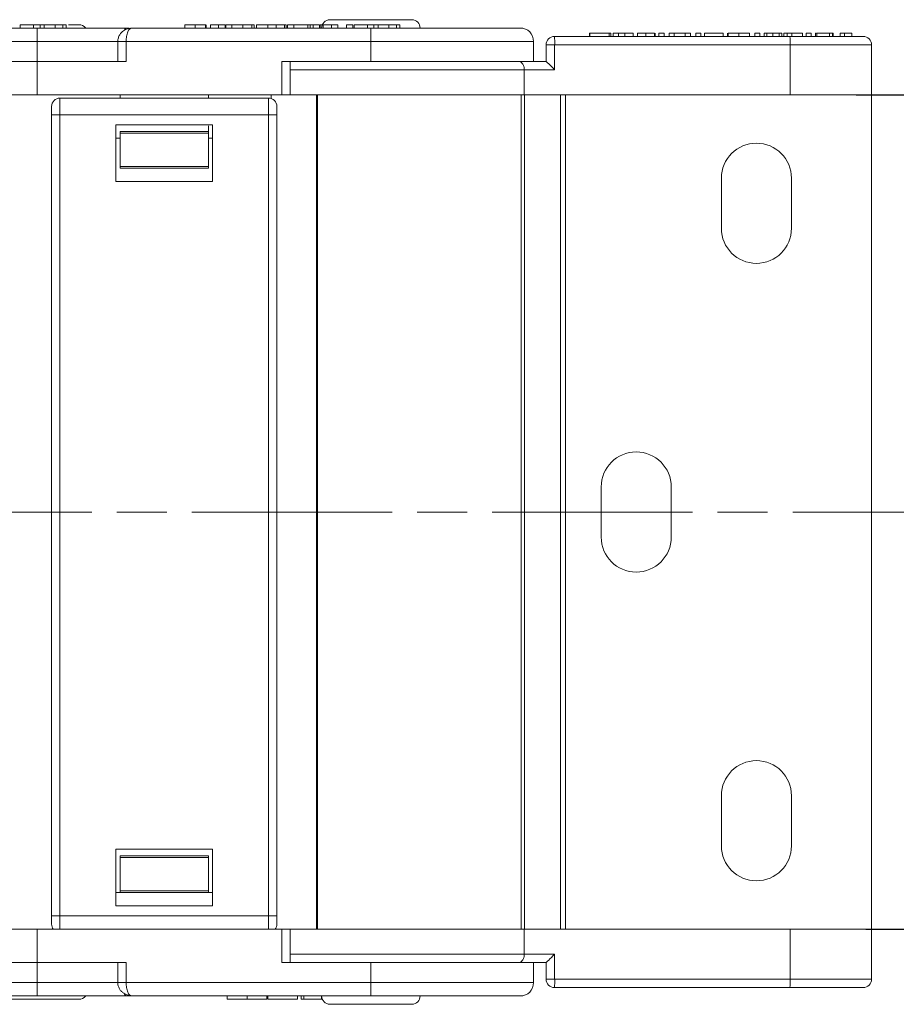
# Model space of a CAD drawing. Header units: millimetres. Extents: x 3455 to 3957, y 2 to 354.
# Tile 8 of 33: x 3829 to 3881, y 84 to 143. Entities that reach past the tile are written whole.
import ezdxf

# ---------------------------------------------------------------- set-up
doc = ezdxf.new("R2010")
doc.units = ezdxf.units.MM
doc.linetypes.add('ACAD_ISO08W100', pattern=[36, 24, -3, 6, -3])
doc.linetypes.add('CENTER', pattern=[0.6, 0.375, -0.075, 0.075, -0.075])
doc.layers.add('中心线', color=1, linetype='CENTER', lineweight=25)
doc.styles.get("Standard").update_dxf_attribs({"font": '仿宋_GB2312.ttf', "width": 0.8})
doc.dimstyles.new('ISO-15', dxfattribs={"dimtxt": 5, "dimasz": 5, "dimexe": 2.5, "dimexo": 0.625, "dimgap": 2.5, "dimtad": 1, "dimdsep": 46, "dimtxsty": 'Standard', "dimcen": 2.5, "dimadec": 0, "dimazin": 0, "dimtfac": 1, "dimtmove": 0, "dimatfit": 3, "dimfxl": 0, "dimarcsym": 0})

# ---------------------------------------------------------------- blocks, each defined once
blk = doc.blocks.new('*D397')
at = {"color": 0, "lineweight": -2}
for p, q in [((3878.649, 138.968), (3904.666, 138.968)), ((3902.166, 133.968), (3902.166, 93.968)), ((3879.239, 88.968), (3904.666, 88.968))]:
    blk.add_line(p, q, dxfattribs=at)
at = {"color": 0, "lineweight": 9}
for points in [[(3901.333, 133.968), (3903, 133.968), (3902.166, 138.968)], [(3901.333, 93.968), (3903, 93.968), (3902.166, 88.968)]]:
    blk.add_solid(points, dxfattribs=at)
at = {"layer": 'Defpoints', "color": 0, "lineweight": 9}
for p in [(3878.024, 138.968), (3878.614, 88.968), (3902.166, 88.968)]:
    blk.add_point(p, dxfattribs=at)
at = {"color": 0, "lineweight": 9, "insert": (3897.166, 113.968), "char_height": 5, "attachment_point": 5, "rotation": 90}
blk.add_mtext('50', dxfattribs=at)

msp = doc.modelspace()

# ---------------------------------------------------------------- linework, layer by layer
at = {"color": 7, "linetype": 'Continuous', "lineweight": 15}
for p, q in [((3829.579, 142.968), (3815.249, 142.968)), ((3828.574, 142.968), (3828.574, 143.168)), ((3829.369, 143.168), (3828.574, 143.168)), ((3829.754, 143.168), (3829.369, 143.168)), ((3829.369, 142.968), (3829.369, 143.168)), ((3829.579, 142.168), (3829.579, 142.968)), ((3829.754, 143.168), (3829.754, 142.968)), ((3830.01, 143.168), (3829.754, 143.168)), ((3830.01, 142.968), (3830.01, 143.168)), ((3830.663, 142.968), (3830.663, 143.168)), ((3831.119, 142.968), (3831.119, 143.168)), ((3831.317, 142.968), (3831.317, 143.168)), ((3835.249, 142.968), (3835.185, 142.939)), ((3849.579, 142.968), (3835.249, 142.968)), ((3838.43, 142.968), (3838.43, 143.168)), ((3839.048, 142.968), (3839.048, 143.168)), ((3839.668, 142.968), (3839.668, 143.168)), ((3839.69, 143.168), (3839.668, 143.168)), ((3839.712, 142.968), (3839.712, 143.168)), ((3839.967, 142.968), (3839.967, 143.168)), ((3840.454, 142.968), (3840.454, 143.168)), ((3840.454, 143.168), (3840.839, 143.168)), ((3840.839, 142.968), (3840.839, 143.168)), ((3840.88, 142.968), (3840.88, 143.168)), ((3841.248, 142.968), (3841.248, 143.168)), ((3841.716, 143.168), (3841.653, 143.168)), ((3841.903, 143.168), (3841.903, 142.968)), ((3842.439, 142.968), (3842.439, 143.168)), ((3842.581, 142.968), (3842.581, 143.168)), ((3842.734, 143.168), (3842.734, 142.968)), ((3842.734, 143.168), (3843.411, 143.168)), ((3843.411, 142.968), (3843.411, 143.168)), ((3844.34, 143.168), (3843.758, 143.168)), ((3843.896, 142.968), (3843.896, 143.168)), ((3844.5, 143.168), (3844.34, 143.168)), ((3844.401, 142.968), (3844.401, 143.168)), ((3844.5, 142.968), (3844.5, 143.168)), ((3844.579, 142.968), (3844.579, 143.168)), ((3844.964, 143.168), (3844.579, 143.168)), ((3844.964, 143.168), (3844.964, 142.968)), ((3845.81, 143.168), (3844.964, 143.168)), ((3845.81, 142.968), (3845.81, 143.168)), ((3845.938, 143.168), (3845.81, 143.168)), ((3845.938, 142.968), (3845.938, 143.168)), ((3846.116, 143.168), (3845.938, 143.168)), ((3846.116, 142.968), (3846.116, 143.168)), ((3846.501, 143.168), (3846.116, 143.168)), ((3846.501, 143.168), (3846.501, 142.968)), ((3846.547, 142.968), (3846.547, 143.168)), ((3846.73, 142.968), (3846.73, 143.168)), ((3847.218, 142.968), (3847.218, 143.168)), ((3847.218, 143.168), (3847.602, 143.168)), ((3847.602, 142.968), (3847.602, 143.168)), ((3848.114, 142.968), (3848.114, 143.168)), ((3848.499, 143.168), (3848.114, 143.168)), ((3848.499, 143.168), (3848.499, 142.968)), ((3848.574, 142.968), (3848.574, 143.168)), ((3849.369, 143.168), (3848.574, 143.168)), ((3849.369, 142.968), (3849.369, 143.168)), ((3849.754, 143.168), (3849.369, 143.168)), ((3849.579, 142.168), (3849.579, 142.968)), ((3849.754, 143.168), (3849.754, 142.968)), ((3850.01, 143.168), (3849.754, 143.168)), ((3850.01, 142.968), (3850.01, 143.168)), ((3850.663, 142.968), (3850.663, 143.168)), ((3851.119, 142.968), (3851.119, 143.168)), ((3851.317, 142.968), (3851.317, 143.168)), ((3860.579, 142.468), (3874.687, 142.468)), ((3862.682, 142.468), (3862.682, 142.668)), ((3862.707, 142.668), (3862.682, 142.668)), ((3863.861, 142.668), (3862.707, 142.668)), ((3862.707, 142.468), (3862.707, 142.668)), ((3863.861, 142.468), (3863.861, 142.668)), ((3863.964, 142.668), (3863.861, 142.668)), ((3863.964, 142.468), (3863.964, 142.668)), ((3864.092, 142.468), (3864.092, 142.668)), ((3864.41, 142.468), (3864.41, 142.668)), ((3864.787, 142.468), (3864.787, 142.668)), ((3864.787, 142.668), (3865.297, 142.668)), ((3865.297, 142.468), (3865.297, 142.668)), ((3865.553, 142.468), (3865.553, 142.668)), ((3866.054, 142.468), (3866.054, 142.668)), ((3866.579, 142.468), (3866.579, 142.668)), ((3866.605, 142.468), (3866.605, 142.668)), ((3866.835, 142.468), (3866.835, 142.668)), ((3867.143, 142.668), (3866.835, 142.668)), ((3867.143, 142.468), (3867.143, 142.668)), ((3867.451, 142.468), (3867.451, 142.668)), ((3867.758, 142.668), (3867.451, 142.668)), ((3868.411, 142.668), (3867.758, 142.668)), ((3867.758, 142.468), (3867.758, 142.668)), ((3868.411, 142.468), (3868.411, 142.668)), ((3868.733, 142.668), (3868.411, 142.668)), ((3868.733, 142.468), (3868.733, 142.668)), ((3869.041, 142.468), (3869.041, 142.668)), ((3869.348, 142.668), (3869.041, 142.668)), ((3869.348, 142.468), (3869.348, 142.668)), ((3869.579, 142.468), (3869.579, 142.668)), ((3870.682, 142.668), (3869.579, 142.668)), ((3870.682, 142.468), (3870.682, 142.668)), ((3870.938, 142.468), (3870.938, 142.668)), ((3870.989, 142.468), (3870.989, 142.668)), ((3871.621, 142.468), (3871.621, 142.668)), ((3871.621, 142.668), (3872.271, 142.668)), ((3872.271, 142.468), (3872.271, 142.668)), ((3872.887, 142.668), (3872.579, 142.668)), ((3872.579, 142.468), (3872.579, 142.668)), ((3872.887, 142.468), (3872.887, 142.668)), ((3873.143, 142.468), (3873.143, 142.668)), ((3873.301, 142.468), (3873.301, 142.668)), ((3873.669, 142.468), (3873.669, 142.668)), ((3874.035, 142.668), (3874.035, 142.468)), ((3874.194, 142.468), (3874.194, 142.668)), ((3874.323, 142.468), (3874.323, 142.668)), ((3874.528, 142.668), (3874.323, 142.668)), ((3874.528, 142.468), (3874.528, 142.668)), ((3874.795, 142.668), (3874.528, 142.668)), ((3874.795, 142.468), (3874.795, 142.668)), ((3875.451, 142.668), (3874.795, 142.668)), ((3875.451, 142.468), (3875.451, 142.668)), ((3875.964, 142.668), (3875.656, 142.668)), ((3875.656, 142.468), (3875.656, 142.668)), ((3875.964, 142.468), (3875.964, 142.668)), ((3876.22, 142.468), (3876.22, 142.668)), ((3876.297, 142.468), (3876.297, 142.668)), ((3877.066, 142.668), (3876.297, 142.668)), ((3877.066, 142.468), (3877.066, 142.668)), ((3877.246, 142.668), (3877.066, 142.668)), ((3877.246, 142.468), (3877.246, 142.668)), ((3877.271, 142.668), (3877.246, 142.668)), ((3877.271, 142.468), (3877.271, 142.668)), ((3877.707, 142.668), (3877.707, 142.468)), ((3877.707, 142.668), (3877.952, 142.668)), ((3877.952, 142.468), (3877.952, 142.668)), ((3878.4, 142.468), (3878.4, 142.668)), ((3814.914, 142.168), (3829.579, 142.168)), ((3829.579, 142.168), (3829.579, 140.968)), ((3834.461, 142.168), (3829.579, 142.168)), ((3834.414, 142.168), (3834.414, 140.968)), ((3834.914, 142.168), (3834.414, 142.168)), ((3834.914, 140.968), (3834.914, 142.168)), ((3834.914, 142.168), (3849.579, 142.168)), ((3849.579, 142.168), (3849.579, 140.968)), ((3859.329, 142.168), (3849.579, 142.168)), ((3859.329, 140.968), (3859.329, 142.168)), ((3860.079, 141.968), (3860.079, 140.968)), ((3860.591, 141.968), (3860.079, 141.968)), ((3860.591, 140.468), (3860.591, 141.968)), ((3860.591, 141.968), (3874.699, 141.968)), ((3874.699, 141.968), (3874.699, 138.968)), ((3879.579, 141.968), (3874.699, 141.968)), ((3879.579, 138.968), (3879.579, 141.968)), ((3824.244, 140.968), (3829.579, 140.968)), ((3829.579, 138.968), (3829.579, 140.968)), ((3829.579, 140.968), (3834.914, 140.968)), ((3844.244, 140.968), (3844.244, 138.968)), ((3844.244, 140.968), (3849.579, 140.968)), ((3844.744, 138.968), (3844.744, 140.968)), ((3858.771, 140.468), (3844.744, 140.468)), ((3849.579, 140.968), (3858.934, 140.968)), ((3858.771, 138.968), (3858.771, 140.468)), ((3858.771, 140.468), (3860.591, 140.468)), ((3858.934, 140.968), (3860.079, 140.968)), ((3829.579, 138.968), (3824.744, 138.968)), ((3844.244, 138.968), (3829.579, 138.968)), ((3830.949, 138.768), (3830.949, 137.768)), ((3843.449, 138.768), (3830.949, 138.768)), ((3834.549, 138.968), (3834.549, 138.768)), ((3839.849, 138.968), (3839.849, 138.768)), ((3843.449, 137.768), (3843.449, 138.768)), ((3843.596, 138.968), (3843.596, 138.746)), ((3844.244, 138.968), (3844.744, 138.968)), ((3844.744, 138.968), (3858.771, 138.968)), ((3846.311, 138.968), (3846.311, 113.968)), ((3846.379, 113.968), (3846.379, 138.968)), ((3858.579, 138.968), (3858.579, 113.968)), ((3858.771, 138.968), (3874.699, 138.968)), ((3858.792, 113.968), (3858.792, 138.968)), ((3860.95, 138.968), (3860.95, 113.968)), ((3861.237, 113.968), (3861.237, 138.968)), ((3874.699, 138.968), (3879.579, 138.968)), ((3879.579, 113.968), (3879.579, 138.968)), ((3830.949, 137.768), (3830.449, 137.768)), ((3830.449, 137.768), (3830.449, 113.968)), ((3830.949, 137.768), (3843.449, 137.768)), ((3830.949, 113.968), (3830.949, 137.768)), ((3843.949, 137.768), (3843.449, 137.768)), ((3843.449, 137.768), (3843.449, 113.968)), ((3843.949, 113.968), (3843.949, 137.768)), ((3840.099, 137.168), (3834.299, 137.168)), ((3834.299, 133.768), (3834.299, 137.168)), ((3839.849, 137.101), (3839.849, 136.768)), ((3840.099, 133.768), (3840.099, 137.168)), ((3834.299, 136.368), (3834.549, 136.368)), ((3839.849, 136.768), (3834.549, 136.768)), ((3834.549, 136.768), (3834.549, 136.668)), ((3839.849, 136.668), (3834.549, 136.668)), ((3834.549, 136.668), (3834.549, 134.668)), ((3839.849, 136.668), (3839.849, 136.768)), ((3839.849, 136.668), (3839.849, 134.668)), ((3839.849, 136.368), (3840.099, 136.368)), ((3834.549, 134.668), (3839.849, 134.668)), ((3834.549, 134.668), (3834.549, 134.568)), ((3834.549, 134.568), (3839.849, 134.568)), ((3839.849, 134.568), (3839.849, 134.668)), ((3870.579, 133.968), (3870.579, 130.968)), ((3874.779, 130.968), (3874.779, 133.968)), ((3840.099, 133.768), (3834.299, 133.768)), ((3863.379, 115.468), (3863.379, 112.468)), ((3867.579, 112.468), (3867.579, 115.468)), ((3830.449, 113.968), (3830.449, 89.768)), ((3830.949, 89.768), (3830.949, 113.968)), ((3843.449, 113.968), (3843.449, 89.768)), ((3843.949, 89.768), (3843.949, 113.968)), ((3846.311, 113.968), (3846.311, 88.968)), ((3846.379, 88.968), (3846.379, 113.968)), ((3858.579, 113.968), (3858.579, 88.968)), ((3858.792, 88.968), (3858.792, 113.968)), ((3860.95, 113.968), (3860.95, 88.968)), ((3861.237, 88.968), (3861.237, 113.968)), ((3879.579, 88.968), (3879.579, 113.968)), ((3870.579, 96.968), (3870.579, 93.968)), ((3874.779, 93.968), (3874.779, 96.968)), ((3834.299, 93.768), (3840.099, 93.768)), ((3834.299, 93.768), (3834.299, 90.368)), ((3839.849, 93.368), (3834.549, 93.368)), ((3834.549, 93.368), (3834.549, 93.268)), ((3839.849, 93.268), (3834.549, 93.268)), ((3834.549, 93.268), (3834.549, 91.268)), ((3839.849, 93.268), (3839.849, 93.368)), ((3839.849, 93.268), (3839.849, 91.268)), ((3840.099, 93.768), (3840.099, 90.368)), ((3834.549, 91.168), (3834.299, 91.168)), ((3834.549, 91.268), (3839.849, 91.268)), ((3834.549, 91.268), (3834.549, 91.168)), ((3834.549, 91.168), (3839.849, 91.168)), ((3839.849, 91.168), (3839.849, 91.268)), ((3840.099, 91.168), (3839.849, 91.168)), ((3834.299, 90.368), (3840.099, 90.368)), ((3830.449, 89.768), (3830.949, 89.768)), ((3843.449, 89.768), (3830.949, 89.768)), ((3830.949, 89.768), (3830.949, 88.968)), ((3843.449, 89.768), (3843.949, 89.768)), ((3843.449, 88.968), (3843.449, 89.768)), ((3824.744, 88.968), (3829.579, 88.968)), ((3829.579, 86.968), (3829.579, 88.968)), ((3829.579, 88.968), (3844.244, 88.968)), ((3844.244, 88.968), (3844.244, 86.968)), ((3844.744, 88.968), (3844.244, 88.968)), ((3844.744, 86.968), (3844.744, 88.968)), ((3858.771, 88.968), (3844.744, 88.968)), ((3858.771, 87.468), (3858.771, 88.968)), ((3874.699, 88.968), (3858.771, 88.968)), ((3874.699, 88.968), (3874.699, 85.968)), ((3879.579, 88.968), (3874.699, 88.968)), ((3879.579, 85.968), (3879.579, 88.968)), ((3844.744, 87.468), (3858.771, 87.468)), ((3860.591, 87.468), (3858.771, 87.468)), ((3860.591, 85.968), (3860.591, 87.468)), ((3824.244, 86.968), (3829.579, 86.968)), ((3829.579, 86.968), (3829.579, 85.768)), ((3834.914, 86.968), (3829.579, 86.968)), ((3834.414, 86.968), (3834.414, 85.768)), ((3834.914, 85.768), (3834.914, 86.968)), ((3844.244, 86.968), (3849.579, 86.968)), ((3849.579, 86.968), (3849.579, 85.768)), ((3858.934, 86.968), (3849.579, 86.968)), ((3858.934, 86.968), (3860.079, 86.968)), ((3859.329, 85.768), (3859.329, 86.968)), ((3860.079, 86.968), (3860.079, 85.968)), ((3829.579, 85.768), (3814.914, 85.768)), ((3829.579, 85.768), (3829.579, 84.968)), ((3829.579, 85.768), (3834.431, 85.768)), ((3834.414, 85.768), (3834.914, 85.768)), ((3849.579, 85.768), (3834.914, 85.768)), ((3849.579, 85.768), (3849.579, 84.968)), ((3849.579, 85.768), (3859.329, 85.768)), ((3860.079, 85.968), (3860.591, 85.968)), ((3874.699, 85.968), (3860.591, 85.968)), ((3874.699, 85.968), (3879.579, 85.968)), ((3815.249, 84.968), (3829.579, 84.968)), ((3835.249, 84.968), (3849.579, 84.968)), ((3840.977, 84.968), (3840.977, 84.768)), ((3842.159, 84.768), (3842.159, 84.968)), ((3843.348, 84.968), (3843.348, 84.768)), ((3843.41, 84.768), (3843.41, 84.968)), ((3845.173, 84.968), (3845.173, 84.768)), ((3845.395, 84.968), (3845.395, 84.768)), ((3845.556, 84.968), (3845.556, 84.768)), ((3846.613, 84.768), (3846.613, 84.968)), ((3874.687, 85.468), (3860.579, 85.468)), ((3843.41, 84.768), (3845.173, 84.768)), ((3845.395, 84.768), (3845.556, 84.768)), ((3845.556, 84.768), (3846.613, 84.768)), ((3846.613, 84.768), (3846.671, 84.768))]:
    msp.add_line(p, q, dxfattribs=at)
at = {"color": 7, "linetype": 'Continuous', "lineweight": 15, "flags": 128}
for points in [[(3835.249, 142.968), (3835.184, 142.959), (3835.167, 142.953)], [(3835.156, 84.988), (3835.184, 84.978), (3835.249, 84.968)]]:
    msp.add_lwpolyline(points, dxfattribs=at)
at = {"color": 7, "linetype": 'Continuous', "lineweight": 15}
for centre, radius, start, end in [((3847.129, 142.968), 0.5, 90, 180), ((3852.029, 142.968), 0.5, 0, 90), ((3832.079, 142.668), 0.5, 37.71782, 90), ((3835.027, 142.726), 0.255, 113.20953, 157.73513), ((3858.529, 142.168), 0.8, 0, 90), ((3860.579, 141.968), 0.5, 90, 180), ((3855.379, 142.093), 5.214, 358.62703, 4.12524), ((3869.487, 142.093), 5.214, 358.62703, 4.12524), ((3879.079, 141.968), 0.5, 0, 90), ((3830.949, 138.268), 0.5, 90, 180), ((3843.449, 138.268), 0.5, 360, 90), ((3872.679, 133.968), 2.1, 0, 180), ((3872.679, 130.968), 2.1, 180, 0), ((3865.479, 115.468), 2.1, 0, 180), ((3865.479, 112.468), 2.1, 180, 0), ((3872.679, 96.968), 2.1, 0, 180), ((3872.679, 93.968), 2.1, 180, 0), ((3830.949, 89.268), 0.5, 180, 216.8699), ((3843.449, 89.268), 0.5, 323.1301, 360), ((3858.529, 85.768), 0.8, 270, 360), ((3860.579, 85.968), 0.5, 180, 270), ((3855.379, 85.843), 5.214, 355.87476, 1.37297), ((3869.487, 85.843), 5.214, 355.87476, 1.37297), ((3879.079, 85.968), 0.5, 270, 0), ((3832.079, 85.268), 0.5, 270, 322.46944), ((3835.021, 85.215), 0.252, 201.51732, 259.16037), ((3847.129, 84.968), 0.5, 180, 270), ((3852.029, 84.968), 0.5, 270, 0)]:
    msp.add_arc(centre, radius, start, end, dxfattribs=at)
for centre, major_axis, start_param, end_param in [((3860.579, 140.468), (-0.5, 0.5), 4.700376, 6.271173), ((3860.579, 87.468), (-0.5, -0.5), 0.012013, 1.582809)]:
    msp.add_ellipse(centre, major_axis=major_axis, ratio=0.012013, start_param=start_param, end_param=end_param, dxfattribs=at)
for points, knots in [([(3852.029, 143.468), (3851.996, 143.468), (3851.945, 143.468), (3851.64, 143.468), (3851.324, 143.468), (3850.934, 143.468), (3850.363, 143.468), (3849.579, 143.468), (3848.795, 143.468), (3848.224, 143.468), (3847.834, 143.468), (3847.518, 143.468), (3847.213, 143.468), (3847.162, 143.468), (3847.129, 143.468)], [0, 0, 0, 0, 0.119721, 0.184896, 0.25, 0.315174, 0.380279, 0.5, 0.619721, 0.684896, 0.75, 0.815174, 0.880279, 1, 1, 1, 1]), ([(3835.086, 142.968), (3834.887, 142.968), (3834.23, 142.968), (3832.909, 142.968), (3831.251, 142.968), (3830.126, 142.968), (3829.579, 142.968)], [0, 0, 0, 0, 0.131726, 0.434692, 0.725565, 1, 1, 1, 1]), ([(3830.663, 143.168), (3830.595, 143.168), (3830.465, 143.168), (3830.292, 143.168), (3830.156, 143.168), (3830.021, 143.168), (3830.014, 143.168), (3830.009, 143.168)], [0, 0, 0, 0, 0.147573, 0.284708, 0.42143, 0.569087, 1, 1, 1, 1]), ([(3831.119, 143.168), (3831.097, 143.168), (3831.052, 143.168), (3830.969, 143.168), (3830.878, 143.168), (3830.796, 143.168), (3830.724, 143.168), (3830.683, 143.168), (3830.663, 143.168)], [0, 0, 0, 0, 0.193766, 0.39358, 0.576637, 0.765409, 0.88229, 1, 1, 1, 1]), ([(3831.317, 143.168), (3831.316, 143.168), (3831.313, 143.168), (3831.293, 143.168), (3831.263, 143.168), (3831.23, 143.168), (3831.185, 143.168), (3831.141, 143.168), (3831.119, 143.168)], [0, 0, 0, 0, 0.236152, 0.473855, 0.601652, 0.730266, 0.863502, 1, 1, 1, 1]), ([(3832.079, 143.168), (3832.044, 143.168), (3831.99, 143.168), (3831.715, 143.168), (3831.528, 143.168), (3831.453, 143.168)], [0, 0, 0, 0, 0.523751, 0.808868, 1, 1, 1, 1]), ([(3835.184, 142.953), (3835.12, 142.945), (3834.971, 142.926), (3834.788, 142.834), (3834.635, 142.707), (3834.522, 142.563), (3834.433, 142.376), (3834.421, 142.239), (3834.415, 142.168)], [0, 0, 0, 0, 0.163713, 0.378531, 0.509097, 0.657229, 0.822903, 1, 1, 1, 1]), ([(3835.185, 142.939), (3835.165, 142.932), (3835.101, 142.912), (3835.026, 142.78), (3834.968, 142.613), (3834.938, 142.471), (3834.918, 142.321), (3834.916, 142.219), (3834.914, 142.168)], [0, 0, 0, 0, 0.135679, 0.438638, 0.587386, 0.730058, 0.86734, 1, 1, 1, 1]), ([(3839.048, 143.168), (3838.947, 143.168), (3838.789, 143.168), (3838.608, 143.168), (3838.495, 143.168), (3838.438, 143.168), (3838.432, 143.168), (3838.43, 143.168)], [0, 0, 0, 0, 0.288996, 0.450693, 0.612382, 0.824011, 1, 1, 1, 1]), ([(3839.668, 143.168), (3839.64, 143.168), (3839.585, 143.168), (3839.431, 143.168), (3839.245, 143.168), (3839.115, 143.168), (3839.048, 143.168)], [0, 0, 0, 0, 0.254384, 0.503489, 0.74052, 1, 1, 1, 1]), ([(3839.967, 143.168), (3840.029, 143.168), (3840.149, 143.168), (3840.314, 143.168), (3840.407, 143.168), (3840.454, 143.168)], [0, 0, 0, 0, 0.340777, 0.666506, 1, 1, 1, 1]), ([(3841.299, 143.168), (3841.248, 143.168), (3841.131, 143.168), (3840.989, 143.168), (3840.894, 143.168), (3840.885, 143.168), (3840.88, 143.168)], [0, 0, 0, 0, 0.1784934, 0.4138134, 0.6871296, 1, 1, 1, 1]), ([(3841.903, 143.168), (3841.809, 143.168), (3841.647, 143.168), (3841.453, 143.168), (3841.326, 143.168), (3841.267, 143.168), (3841.253, 143.168), (3841.248, 143.168)], [0, 0, 0, 0, 0.284938, 0.489037, 0.692754, 0.904788, 1, 1, 1, 1]), ([(3842.439, 143.168), (3842.413, 143.168), (3842.36, 143.168), (3842.261, 143.168), (3842.149, 143.168), (3842.049, 143.168), (3841.966, 143.168), (3841.924, 143.168), (3841.903, 143.168)], [0, 0, 0, 0, 0.198178, 0.402258, 0.594941, 0.795362, 0.897384, 1, 1, 1, 1]), ([(3842.581, 143.168), (3842.581, 143.168), (3842.579, 143.168), (3842.571, 143.168), (3842.558, 143.168), (3842.536, 143.168), (3842.499, 143.168), (3842.46, 143.168), (3842.439, 143.168)], [0, 0, 0, 0, 0.142815, 0.286331, 0.415095, 0.544797, 0.769652, 1, 1, 1, 1]), ([(3843.411, 143.168), (3843.444, 143.168), (3843.511, 143.168), (3843.625, 143.168), (3843.73, 143.168), (3843.825, 143.168), (3843.872, 143.168), (3843.896, 143.168)], [0, 0, 0, 0, 0.2061597, 0.4123253, 0.7060368, 0.8529783, 1, 1, 1, 1]), ([(3843.896, 143.168), (3843.963, 143.168), (3844.085, 143.168), (3844.236, 143.168), (3844.338, 143.168), (3844.393, 143.168), (3844.399, 143.168), (3844.401, 143.168)], [0, 0, 0, 0, 0.24221, 0.444968, 0.647176, 0.869019, 1, 1, 1, 1]), ([(3846.634, 143.168), (3846.622, 143.168), (3846.548, 143.168), (3846.548, 143.168), (3846.547, 143.168)], [0, 0, 0, 0, 0.158241, 1, 1, 1, 1]), ([(3846.73, 143.168), (3846.792, 143.168), (3846.912, 143.168), (3847.077, 143.168), (3847.17, 143.168), (3847.218, 143.168)], [0, 0, 0, 0, 0.340777, 0.666506, 1, 1, 1, 1]), ([(3858.529, 142.968), (3858.5, 142.968), (3858.44, 142.968), (3857.942, 142.968), (3857.117, 142.968), (3855.952, 142.968), (3854.521, 142.968), (3852.917, 142.968), (3851.249, 142.968), (3850.125, 142.968), (3849.579, 142.968)], [0, 0, 0, 0, 0.116516, 0.240011, 0.368641, 0.5, 0.631359, 0.759989, 0.883484, 1, 1, 1, 1]), ([(3850.663, 143.168), (3850.595, 143.168), (3850.465, 143.168), (3850.292, 143.168), (3850.156, 143.168), (3850.021, 143.168), (3850.014, 143.168), (3850.009, 143.168)], [0, 0, 0, 0, 0.147573, 0.284708, 0.42143, 0.569087, 1, 1, 1, 1]), ([(3851.119, 143.168), (3851.097, 143.168), (3851.052, 143.168), (3850.969, 143.168), (3850.878, 143.168), (3850.796, 143.168), (3850.724, 143.168), (3850.683, 143.168), (3850.663, 143.168)], [0, 0, 0, 0, 0.193766, 0.39358, 0.576637, 0.765409, 0.88229, 1, 1, 1, 1]), ([(3851.317, 143.168), (3851.316, 143.168), (3851.313, 143.168), (3851.293, 143.168), (3851.263, 143.168), (3851.23, 143.168), (3851.185, 143.168), (3851.141, 143.168), (3851.119, 143.168)], [0, 0, 0, 0, 0.236152, 0.473855, 0.601652, 0.730266, 0.863502, 1, 1, 1, 1]), ([(3864.092, 142.668), (3864.094, 142.668), (3864.099, 142.668), (3864.153, 142.668), (3864.248, 142.668), (3864.343, 142.668), (3864.397, 142.668), (3864.41, 142.668)], [0, 0, 0, 0, 0.254109, 0.509869, 0.758571, 0.943833, 1, 1, 1, 1]), ([(3864.41, 142.668), (3864.43, 142.668), (3864.471, 142.668), (3864.534, 142.668), (3864.597, 142.668), (3864.66, 142.668), (3864.724, 142.668), (3864.766, 142.668), (3864.787, 142.668)], [0, 0, 0, 0, 0.1650957, 0.3323336, 0.4989735, 0.6657812, 0.8328611, 1, 1, 1, 1]), ([(3866.054, 142.668), (3865.986, 142.668), (3865.869, 142.668), (3865.727, 142.668), (3865.629, 142.668), (3865.563, 142.668), (3865.557, 142.668), (3865.553, 142.668)], [0, 0, 0, 0, 0.244171, 0.417431, 0.589751, 0.797473, 1, 1, 1, 1]), ([(3866.579, 142.668), (3866.567, 142.668), (3866.548, 142.668), (3866.449, 142.668), (3866.322, 142.668), (3866.183, 142.668), (3866.093, 142.668), (3866.054, 142.668)], [0, 0, 0, 0, 0.3216668, 0.5091114, 0.6978137, 0.8706424, 1, 1, 1, 1]), ([(3870.989, 142.668), (3870.996, 142.668), (3871.009, 142.668), (3871.107, 142.668), (3871.23, 142.668), (3871.402, 142.668), (3871.534, 142.668), (3871.621, 142.668)], [0, 0, 0, 0, 0.21808, 0.432748, 0.574786, 0.717128, 1, 1, 1, 1]), ([(3873.301, 142.668), (3873.277, 142.668), (3873.229, 142.668), (3873.191, 142.668), (3873.166, 142.668), (3873.153, 142.668), (3873.144, 142.668), (3873.143, 142.668), (3873.143, 142.668)], [0, 0, 0, 0, 0.179055, 0.363064, 0.52073, 0.679326, 0.83951, 1, 1, 1, 1]), ([(3873.669, 142.668), (3873.638, 142.668), (3873.577, 142.668), (3873.492, 142.668), (3873.418, 142.668), (3873.366, 142.668), (3873.328, 142.668), (3873.31, 142.668), (3873.301, 142.668)], [0, 0, 0, 0, 0.205745, 0.41914, 0.597967, 0.784446, 0.891822, 1, 1, 1, 1]), ([(3874.035, 142.668), (3874.02, 142.668), (3873.989, 142.668), (3873.933, 142.668), (3873.872, 142.668), (3873.809, 142.668), (3873.74, 142.668), (3873.693, 142.668), (3873.669, 142.668)], [0, 0, 0, 0, 0.1832926, 0.3708047, 0.5204691, 0.6744147, 0.8351892, 1, 1, 1, 1]), ([(3874.194, 142.668), (3874.193, 142.668), (3874.192, 142.668), (3874.175, 142.668), (3874.152, 142.668), (3874.125, 142.668), (3874.09, 142.668), (3874.054, 142.668), (3874.035, 142.668)], [0, 0, 0, 0, 0.240478, 0.481926, 0.608703, 0.736129, 0.866883, 1, 1, 1, 1]), ([(3874.687, 142.468), (3875.244, 142.468), (3876.099, 142.468), (3877.121, 142.468), (3877.822, 142.468), (3878.386, 142.468), (3878.931, 142.468), (3879.021, 142.468), (3879.079, 142.468)], [0, 0, 0, 0, 0.239786, 0.368572, 0.5, 0.631428, 0.760214, 1, 1, 1, 1]), ([(3876.266, 142.668), (3876.258, 142.668), (3876.221, 142.668), (3876.221, 142.668), (3876.22, 142.668)], [0, 0, 0, 0, 0.220402, 1, 1, 1, 1]), ([(3877.952, 142.668), (3877.987, 142.668), (3878.064, 142.668), (3878.245, 142.668), (3878.373, 142.668), (3878.4, 142.668)], [0, 0, 0, 0, 0.385879, 0.872038, 1, 1, 1, 1]), ([(3849.672, 140.968), (3849.691, 140.968), (3850.249, 140.968), (3851.371, 140.968), (3852.982, 140.968), (3854.507, 140.968), (3855.866, 140.968), (3856.989, 140.968), (3857.865, 140.968), (3858.23, 140.968), (3858.408, 140.968)], [0, 0, 0, 0, 0.004906, 0.144614, 0.288997, 0.435837, 0.582677, 0.72706, 0.866767, 1, 1, 1, 1]), ([(3858.408, 140.968), (3858.452, 140.962), (3858.539, 140.95), (3858.64, 140.865), (3858.706, 140.763), (3858.743, 140.67), (3858.767, 140.571), (3858.77, 140.502), (3858.771, 140.468)], [0, 0, 0, 0, 0.2494928, 0.4990839, 0.6363631, 0.7644642, 0.8850235, 1, 1, 1, 1]), ([(3830.449, 138.268), (3830.449, 138.262), (3830.449, 138.251), (3830.449, 138.189), (3830.449, 138.125), (3830.449, 138.045), (3830.449, 137.928), (3830.449, 137.831), (3830.449, 137.768)], [0, 0, 0, 0, 0.239443, 0.369379, 0.5, 0.629936, 0.760557, 1, 1, 1, 1]), ([(3843.949, 137.768), (3843.949, 137.831), (3843.949, 137.928), (3843.949, 138.045), (3843.949, 138.124), (3843.949, 138.189), (3843.949, 138.251), (3843.949, 138.262), (3843.949, 138.268)], [0, 0, 0, 0, 0.239443, 0.369379, 0.5, 0.629936, 0.760557, 1, 1, 1, 1]), ([(3830.449, 89.768), (3830.449, 89.705), (3830.449, 89.608), (3830.449, 89.492), (3830.449, 89.412), (3830.449, 89.348), (3830.449, 89.285), (3830.449, 89.275), (3830.449, 89.268)], [0, 0, 0, 0, 0.239443, 0.369379, 0.5, 0.629936, 0.760557, 1, 1, 1, 1]), ([(3843.949, 89.268), (3843.949, 89.275), (3843.949, 89.285), (3843.949, 89.348), (3843.949, 89.412), (3843.949, 89.492), (3843.949, 89.608), (3843.949, 89.705), (3843.949, 89.768)], [0, 0, 0, 0, 0.239443, 0.369379, 0.5, 0.629936, 0.760557, 1, 1, 1, 1]), ([(3858.408, 86.968), (3858.452, 86.974), (3858.539, 86.986), (3858.64, 87.072), (3858.706, 87.173), (3858.743, 87.267), (3858.767, 87.366), (3858.77, 87.435), (3858.771, 87.468)], [0, 0, 0, 0, 0.2494932, 0.4990846, 0.6363765, 0.7644821, 0.8850371, 1, 1, 1, 1]), ([(3858.408, 86.968), (3858.23, 86.968), (3857.865, 86.968), (3856.989, 86.968), (3855.866, 86.968), (3854.507, 86.968), (3852.982, 86.968), (3851.371, 86.968), (3850.249, 86.968), (3849.691, 86.968), (3849.672, 86.968)], [0, 0, 0, 0, 0.133233, 0.27294, 0.417323, 0.564163, 0.711003, 0.855386, 0.995094, 1, 1, 1, 1]), ([(3834.415, 85.768), (3834.417, 85.724), (3834.421, 85.632), (3834.464, 85.492), (3834.537, 85.354), (3834.641, 85.23), (3834.767, 85.129), (3834.951, 85.029), (3835.091, 85.002), (3835.184, 84.984)], [0, 0, 0, 0, 0.109371, 0.228448, 0.3548, 0.485173, 0.616488, 0.746555, 1, 1, 1, 1]), ([(3834.914, 85.768), (3834.916, 85.718), (3834.918, 85.616), (3834.938, 85.466), (3834.968, 85.324), (3835.026, 85.155), (3835.121, 85.002), (3835.208, 84.979), (3835.249, 84.968)], [0, 0, 0, 0, 0.115349, 0.234722, 0.358791, 0.488149, 0.751597, 1, 1, 1, 1]), ([(3835.157, 84.968), (3834.935, 84.968), (3834.256, 84.968), (3832.91, 84.968), (3831.251, 84.968), (3830.125, 84.968), (3829.579, 84.968)], [0, 0, 0, 0, 0.144855, 0.44324, 0.729715, 1, 1, 1, 1]), ([(3858.529, 84.968), (3858.5, 84.968), (3858.44, 84.968), (3857.942, 84.968), (3857.117, 84.968), (3855.952, 84.968), (3854.521, 84.968), (3852.917, 84.968), (3851.249, 84.968), (3850.125, 84.968), (3849.579, 84.968)], [0, 0, 0, 0, 0.116516, 0.240011, 0.368641, 0.5, 0.631359, 0.759989, 0.883484, 1, 1, 1, 1]), ([(3879.079, 85.468), (3879.021, 85.468), (3878.931, 85.468), (3878.386, 85.468), (3877.822, 85.468), (3877.121, 85.468), (3876.099, 85.468), (3875.244, 85.468), (3874.687, 85.468)], [0, 0, 0, 0, 0.239786, 0.368572, 0.5, 0.631428, 0.760214, 1, 1, 1, 1]), ([(3827.079, 84.768), (3827.113, 84.768), (3827.164, 84.768), (3827.476, 84.768), (3827.799, 84.768), (3828.197, 84.768), (3828.779, 84.768), (3829.579, 84.768), (3830.379, 84.768), (3830.962, 84.768), (3831.359, 84.768), (3831.682, 84.768), (3831.994, 84.768), (3832.045, 84.768), (3832.079, 84.768)], [0, 0, 0, 0, 0.119721, 0.184895, 0.25, 0.315174, 0.380279, 0.5, 0.619721, 0.684895, 0.75, 0.815174, 0.880279, 1, 1, 1, 1]), ([(3840.977, 84.768), (3840.983, 84.768), (3840.996, 84.768), (3841.15, 84.768), (3841.424, 84.768), (3841.779, 84.768), (3842.028, 84.768), (3842.159, 84.768)], [0, 0, 0, 0, 0.204609, 0.411109, 0.621842, 0.801311, 1, 1, 1, 1]), ([(3842.159, 84.768), (3842.294, 84.768), (3842.565, 84.768), (3842.92, 84.768), (3843.171, 84.768), (3843.325, 84.768), (3843.34, 84.768), (3843.348, 84.768)], [0, 0, 0, 0, 0.205416, 0.413489, 0.592452, 0.772931, 1, 1, 1, 1]), ([(3847.129, 84.468), (3847.162, 84.468), (3847.213, 84.468), (3847.518, 84.468), (3847.835, 84.468), (3848.224, 84.468), (3848.795, 84.468), (3849.579, 84.468), (3850.363, 84.468), (3850.934, 84.468), (3851.324, 84.468), (3851.64, 84.468), (3851.945, 84.468), (3851.996, 84.468), (3852.029, 84.468)], [0, 0, 0, 0, 0.119721, 0.184896, 0.25, 0.315174, 0.380279, 0.5, 0.619721, 0.684896, 0.75, 0.815174, 0.880279, 1, 1, 1, 1])]:
    msp.add_open_spline(points, degree=3, knots=knots, dxfattribs=at)
at = {"layer": '中心线', "linetype": 'ACAD_ISO08W100', "lineweight": 13, "ltscale": 0.5}
msp.add_line((3886.853, 113.968), (3623.012, 113.968), dxfattribs=at)

# ---------------------------------------------------------------- dimensions: what is measured, and where the dimension line sits
at = {"color": 5, "lineweight": 9}
dim = msp.add_linear_dim(base=(3902.166, 88.968), p1=(3878.024, 138.968), p2=(3878.614, 88.968), angle=90, dimstyle='ISO-15', dxfattribs=at)
dim.commit()
dim.dimension.update_dxf_attribs({"geometry": '*D397', "text_midpoint": (3897.166, 113.968)})

doc.saveas('drawing.dxf')
